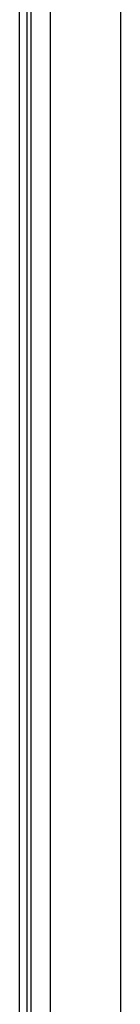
# Model space of a CAD drawing. Header units: inches. Extents: x 11 to 342, y 26 to 169.
# Tile 35 of 218: x 10.52 to 11.423, y 88.814 to 97.604. Entities that reach past the tile are written whole.
import ezdxf

# ---------------------------------------------------------------- set-up
doc = ezdxf.new("R2010")
doc.units = ezdxf.units.IN
doc.header["$MEASUREMENT"] = 0
doc.layers.add('Visible Edges(ANSI)', color=7, linetype='Continuous', lineweight=25)
doc.layers.add('Visible Tangent Edges(ANSI)', color=7, linetype='Continuous', lineweight=25)

msp = doc.modelspace()

# ---------------------------------------------------------------- linework, layer by layer
at = {"layer": 'Visible Edges(ANSI)'}
for p, q in [((10.5204, 80.2599), (10.5204, 116.8629)), ((10.5884, 80.2599), (10.5884, 116.8629)), ((10.7979, 81.0579), (10.7979, 98.2811)), ((11.4229, 98.119), (11.4229, 81.0579))]:
    msp.add_line(p, q, dxfattribs=at)
at = {"layer": 'Visible Tangent Edges(ANSI)'}
msp.add_line((10.6194, 116.8629), (10.6194, 80.1429), dxfattribs=at)

doc.saveas('drawing.dxf')
